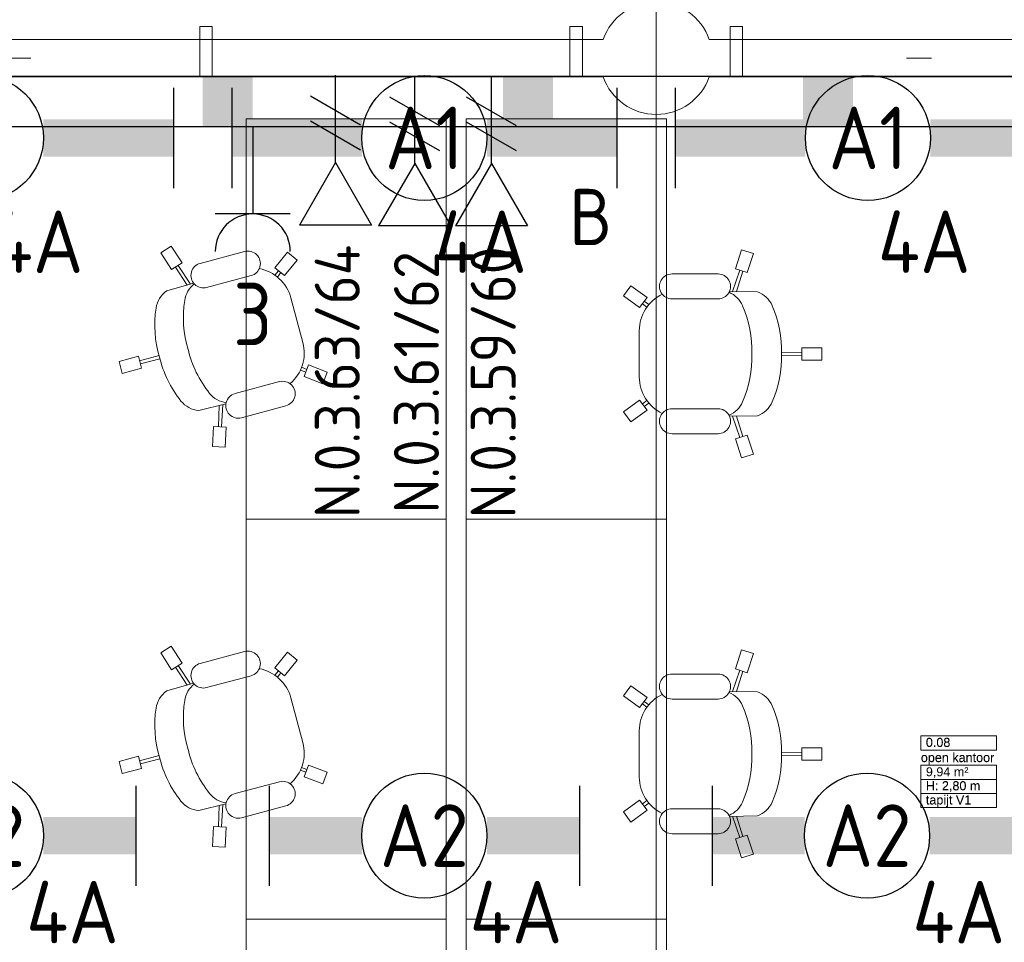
# Model space of a CAD drawing. Header units: millimetres. Extents: x -39149 to 267781, y -2340 to 58540.
# Tile 95 of 244: x 19067 to 23003, y 39364 to 43054. Entities that reach past the tile are written whole.
import ezdxf
from ezdxf.enums import TextEntityAlignment as Align

# ---------------------------------------------------------------- set-up
doc = ezdxf.new("R2010")
doc.units = ezdxf.units.MM
doc.header["$LTSCALE"] = 100
doc.header["$MEASUREMENT"] = 0
doc.linetypes.add('B0605', pattern=[141, 70, -35, 1, -35])
for name, color, linetype in [('00  Bestaand', 7, 'Continuous'), ('00  Bestaande kolommen', 7, 'Continuous'), ('82 Interieur', 7, 'Continuous'), ('A Stramien', 7, 'Continuous'), ('EL6131--_KG', 3, 'Continuous'), ('EL6222--_KRACHT_230', 3, 'Continuous'), ('EL6311--_LICHT_BINNEN', 3, 'Continuous'), ('EL6441--_DATACOM', 3, 'Continuous'), ('handhaven - AL$1A---_ALGEMEEN', 8, 'Continuous'), ('Z Ruimteoppervlak', 7, 'Continuous'), ('Z Ruimteoppervlak Zone label', 7, 'Continuous'), ('Z Ruimteoppervlak Zone tekst', 7, 'Continuous')]:
    doc.layers.add(name, color=color, linetype=linetype)
doc.styles.add('BURO-018', font='isocp.shx', dxfattribs={"height": 180})
doc.styles.add('BURO-025', font='isocp.shx', dxfattribs={"height": 250})
doc.styles.add('GENERATED_STYLE_1', font='arial.ttf')
doc.styles.add('GENERATED_STYLE_2', font='swiss.ttf')
doc.styles.add('GENERATED_STYLE_3', font='swiss.ttf', dxfattribs={"width": 0.96})
doc.styles.add('ISO25', font='ISO', dxfattribs={"height": 225})
doc.styles.get("Standard").update_dxf_attribs({"font": 'txt', "bigfont": 'BIGFONT.SHX'})

# ---------------------------------------------------------------- blocks, each defined once
blk = doc.blocks.new('open kantoor_0.08_8_7', base_point=(22820.6, 40047.7))
at = {"layer": 'Z Ruimteoppervlak Zone label', "color": 8, "linetype": 'Continuous', "lineweight": 0}
for p, q in [((22669.5, 40189.1), (22971.7, 40189.1)), ((22669.5, 40132.6), (22669.5, 40189.1)), ((22971.7, 40189.1), (22971.7, 40132.6)), ((22971.7, 40132.6), (22669.5, 40132.6)), ((22669.5, 40072.2), (22971.7, 40072.2)), ((22669.5, 40015.6), (22669.5, 40072.2)), ((22971.7, 40072.2), (22971.7, 40015.6)), ((22971.7, 40015.6), (22669.5, 40015.6)), ((22669.5, 40015.6), (22971.7, 40015.6)), ((22669.5, 39959.1), (22669.5, 40015.6)), ((22971.7, 40015.6), (22971.7, 39959.1)), ((22971.7, 39959.1), (22669.5, 39959.1)), ((22669.5, 39959.1), (22971.7, 39959.1)), ((22669.5, 39902.5), (22669.5, 39959.1)), ((22971.7, 39959.1), (22971.7, 39902.5)), ((22971.7, 39902.5), (22669.5, 39902.5))]:
    blk.add_line(p, q, dxfattribs=at)
at = {"linetype": 'Continuous', "lineweight": 0, "flags": 1}
for tag in ['ROOM_AREA', 'ROOM_PERIM', 'ROOM_WALLS_SURF', 'ROOM_DOORS_SURF', 'ROOM_WINDS_SURF', 'ROOM_BASELEV', 'ROOM_NET_AREA', 'ROOM_REDUCED_AREA', 'ROOM_CALC_AREA', 'ROOM_VOLUME']:
    blk.add_attdef(tag, text='', height=2000, dxfattribs=at).set_placement((22820.6, 39476.3), align=Align.BOTTOM_LEFT)
at = {"layer": 'Z Ruimteoppervlak Zone tekst', "color": 2, "lineweight": 0, "insert": (22689.5, 40064), "char_height": 36, "attachment_point": 1, "style": 'GENERATED_STYLE_1'}
blk.add_mtext('{9,94 m²}', dxfattribs=at)
at = {"layer": 'Z Ruimteoppervlak Zone tekst', "color": 2, "lineweight": 0}
for tag, style, p in [('ROOM_NUMBER', 'GENERATED_STYLE_1', (22689.5, 40134.2)), ('ROOM_NAME', 'GENERATED_STYLE_2', (22669.5, 40073.6)), ('ROOM_HEIGHT', 'GENERATED_STYLE_1', (22689.5, 39960.7)), ('BASEC', 'GENERATED_STYLE_1', (22689.5, 39904.2))]:
    blk.add_attdef(tag, text='', height=36, dxfattribs=dict(at, style=style)).set_placement(p, align=Align.BOTTOM_LEFT)
blk = doc.blocks.new('Slab_137_7', base_point=(19971.5, 39456.9))
at = {"layer": '82 Interieur', "color": 8, "linetype": 'Continuous', "lineweight": 0}
blk.add_lwpolyline([(19971.5, 39456.9), (19971.5, 37856.9), (20771.9, 37856.9), (20771.9, 39456.9)], close=True, dxfattribs=at)
blk = doc.blocks.new('Slab_138_7', base_point=(20851.5, 39456.9))
at = {"layer": '82 Interieur', "color": 8, "linetype": 'Continuous', "lineweight": 0}
blk.add_lwpolyline([(20851.5, 39456.9), (20851.5, 37856.9), (21651.9, 37856.9), (21651.9, 39456.9)], close=True, dxfattribs=at)
blk = doc.blocks.new('Slab_139_7', base_point=(19971.5, 41056.9))
at = {"layer": '82 Interieur', "color": 8, "linetype": 'Continuous', "lineweight": 0}
blk.add_lwpolyline([(19971.5, 41056.9), (19971.5, 39456.9), (20771.9, 39456.9), (20771.9, 41056.9)], close=True, dxfattribs=at)
blk = doc.blocks.new('Slab_140_7', base_point=(20851.5, 41056.9))
at = {"layer": '82 Interieur', "color": 8, "linetype": 'Continuous', "lineweight": 0}
blk.add_lwpolyline([(20851.5, 41056.9), (20851.5, 39456.9), (21651.9, 39456.9), (21651.9, 41056.9)], close=True, dxfattribs=at)
blk = doc.blocks.new('Slab_141_7', base_point=(19971.5, 42656.9))
at = {"layer": '82 Interieur', "color": 8, "linetype": 'Continuous', "lineweight": 0}
blk.add_lwpolyline([(19971.5, 42656.9), (19971.5, 41056.9), (20771.9, 41056.9), (20771.9, 42656.9)], close=True, dxfattribs=at)
blk = doc.blocks.new('Slab_142_7', base_point=(20851.5, 42656.9))
at = {"layer": '82 Interieur', "color": 8, "linetype": 'Continuous', "lineweight": 0}
blk.add_lwpolyline([(20851.5, 42656.9), (20851.5, 41056.9), (21651.9, 41056.9), (21651.9, 42656.9)], close=True, dxfattribs=at)
blk = doc.blocks.new('Wall_54_7', base_point=(68411.5, 42900))
at = {"layer": '00  Bestaand', "color": 8, "linetype": 'Continuous', "lineweight": 0}
for p, q in [((21399.3, 42975), (14623.6, 42975)), ((28599.3, 42975), (21823.6, 42975)), ((18061.5, 42825), (21399.3, 42825)), ((21823.6, 42825), (28599.3, 42825))]:
    blk.add_line(p, q, dxfattribs=at)
blk = doc.blocks.new('Wall_168_7', base_point=(21956.5, 42826.8))
at = {"layer": '00  Bestaand', "color": 8, "linetype": 'Continuous', "lineweight": 0}
for p, q in [((21956.5, 43026.8), (21906.5, 43026.8)), ((21906.5, 43026.8), (21906.5, 42826.8)), ((21956.5, 42826.8), (21956.5, 43026.8)), ((21906.5, 42826.8), (21956.5, 42826.8))]:
    blk.add_line(p, q, dxfattribs=at)
blk = doc.blocks.new('Wall_177_7', base_point=(21266.5, 42826.8))
at = {"layer": '00  Bestaand', "color": 8, "linetype": 'Continuous', "lineweight": 0}
for p, q in [((21316.5, 43026.8), (21266.5, 43026.8)), ((21266.5, 43026.8), (21266.5, 42826.8)), ((21316.5, 42826.8), (21316.5, 43026.8)), ((21266.5, 42826.8), (21316.5, 42826.8))]:
    blk.add_line(p, q, dxfattribs=at)
blk = doc.blocks.new('Wall_178_7', base_point=(19786.5, 42826.8))
at = {"layer": '00  Bestaand', "color": 8, "linetype": 'Continuous', "lineweight": 0}
for p, q in [((19836.5, 43026.8), (19786.5, 43026.8)), ((19786.5, 43026.8), (19786.5, 42826.8)), ((19836.5, 42826.8), (19836.5, 43026.8)), ((19786.5, 42826.8), (19836.5, 42826.8))]:
    blk.add_line(p, q, dxfattribs=at)
blk = doc.blocks.new('Kantoorstoel 01 14')
at = {"layer": '82 Interieur', "color": 8, "linetype": 'Continuous', "lineweight": 0}
for p, q in [((390, 790.1), (440, 790.1)), ((390, 710.1), (390, 790.1)), ((440, 710.1), (440, 790.1)), ((390, 710.1), (440, 710.1)), ((408, 629.3), (409, 710.1)), ((422, 629.3), (421, 710.1)), ((14.5, 516.6), (-0.7, 468.9)), ((90.7, 492.3), (14.5, 516.6)), ((167.7, 533), (165.7, 421.1)), ((663.2, 533), (665.2, 421.1)), ((740.2, 492.3), (816.4, 516.6)), ((816.4, 516.6), (831.5, 468.9)), ((90.7, 492.3), (75.5, 444.7)), ((166.2, 448.5), (84.8, 473.8)), ((664.7, 448.5), (746.1, 473.8)), ((740.2, 492.3), (755.3, 444.7)), ((75.5, 444.7), (-0.7, 468.9)), ((166, 433.5), (81.2, 462.3)), ((664.9, 433.5), (749.7, 462.3)), ((755.3, 444.7), (831.5, 468.9)), ((96, 191.4), (96, 375.2)), ((196, 191.4), (196, 375.2)), ((634.9, 191.4), (634.9, 375.2)), ((734.9, 191.4), (734.9, 375.2)), ((190, 91.2), (143, 26.5)), ((190, 91.2), (230.4, 61.8)), ((218.6, 98.7), (205.4, 80)), ((228.5, 91), (215.1, 73)), ((640.9, 91.2), (600.4, 61.8)), ((602.4, 91), (615.8, 73)), ((612.3, 98.7), (625.5, 80)), ((640.9, 91.2), (687.9, 26.5)), ((230.4, 61.8), (183.4, -2.9)), ((415.4, 60.4), (323, 60.4)), ((415.4, 60.4), (507.9, 60.4)), ((600.4, 61.8), (647.4, -2.9)), ((143, 26.5), (183.4, -2.9)), ((687.9, 26.5), (647.4, -2.9))]:
    blk.add_line(p, q, dxfattribs=at)
for centre, major_axis, start_param, end_param in [((401, 189.5), (0, -439.9), 3.107651, 3.558821), ((429.9, 189.5), (0, -439.9), 2.724365, 3.175535), ((264.1, 497.4), (0, -102.9), 3.554672, 4.359188), ((566.8, 497.4), (0, -102.9), 1.923998, 2.728514), ((401, 71.1), (0, -439.9), 3.107651, 3.558821), ((429.9, 71.1), (0, -439.9), 2.724365, 3.175535), ((264.1, 379), (0, -102.9), 3.554672, 4.309737), ((566.8, 379), (0, -102.9), 1.973448, 2.728514), ((146, 375.2), (0, -50), 1.570796, 4.712389), ((684.9, 375.2), (0, -50), 1.570796, 4.712389), ((146, 191.4), (0, -50), 4.712389, 7.853982), ((684.9, 191.4), (0, -50), 4.712389, 7.853982), ((323, 222.1), (0, -161.6), 5.158147, 6.283185), ((507.9, 222.1), (0, -161.6), 0, 1.125039)]:
    blk.add_ellipse(centre, major_axis=major_axis, ratio=0.999212, start_param=start_param, end_param=end_param, dxfattribs=at)
blk = doc.blocks.new('Kantoorstoel 01 14_2')
at = {"layer": '82 Interieur', "color": 8, "linetype": 'Continuous', "lineweight": 0}
for p, q in [((390, 790.1), (440, 790.1)), ((390, 710.1), (390, 790.1)), ((440, 710.1), (440, 790.1)), ((390, 710.1), (440, 710.1)), ((408, 629.3), (409, 710.1)), ((422, 629.3), (421, 710.1)), ((14.5, 516.6), (-0.7, 468.9)), ((90.7, 492.3), (14.5, 516.6)), ((167.7, 533), (165.7, 421.1)), ((663.2, 533), (665.2, 421.1)), ((740.2, 492.3), (816.4, 516.6)), ((816.4, 516.6), (831.5, 468.9)), ((90.7, 492.3), (75.5, 444.7)), ((166.2, 448.5), (84.8, 473.8)), ((664.7, 448.5), (746.1, 473.8)), ((740.2, 492.3), (755.3, 444.7)), ((75.5, 444.7), (-0.7, 468.9)), ((166, 433.5), (81.2, 462.3)), ((664.9, 433.5), (749.7, 462.3)), ((755.3, 444.7), (831.5, 468.9)), ((96, 191.4), (96, 375.2)), ((196, 191.4), (196, 375.2)), ((634.9, 191.4), (634.9, 375.2)), ((734.9, 191.4), (734.9, 375.2)), ((190, 91.2), (143, 26.5)), ((190, 91.2), (230.4, 61.8)), ((218.6, 98.7), (205.4, 80)), ((228.5, 91), (215.1, 73)), ((640.9, 91.2), (600.4, 61.8)), ((602.4, 91), (615.8, 73)), ((612.3, 98.7), (625.5, 80)), ((640.9, 91.2), (687.9, 26.5)), ((230.4, 61.8), (183.4, -2.9)), ((415.4, 60.4), (323, 60.4)), ((415.4, 60.4), (507.9, 60.4)), ((600.4, 61.8), (647.4, -2.9)), ((143, 26.5), (183.4, -2.9)), ((687.9, 26.5), (647.4, -2.9))]:
    blk.add_line(p, q, dxfattribs=at)
for centre, major_axis, start_param, end_param in [((401, 189.5), (0, -439.9), 3.107651, 3.558821), ((429.9, 189.5), (0, -439.9), 2.724365, 3.175535), ((264.1, 497.4), (0, -102.9), 3.554672, 4.359188), ((566.8, 497.4), (0, -102.9), 1.923998, 2.728514), ((401, 71.1), (0, -439.9), 3.107651, 3.558821), ((429.9, 71.1), (0, -439.9), 2.724365, 3.175535), ((264.1, 379), (0, -102.9), 3.554672, 4.309737), ((566.8, 379), (0, -102.9), 1.973448, 2.728514), ((146, 375.2), (0, -50), 1.570796, 4.712389), ((684.9, 375.2), (0, -50), 1.570796, 4.712389), ((146, 191.4), (0, -50), 4.712389, 7.853982), ((684.9, 191.4), (0, -50), 4.712389, 7.853982), ((323, 222.1), (0, -161.6), 5.158147, 6.283185), ((507.9, 222.1), (0, -161.6), 0, 1.125039)]:
    blk.add_ellipse(centre, major_axis=major_axis, ratio=0.999212, start_param=start_param, end_param=end_param, dxfattribs=at)
blk = doc.blocks.new('Column_4_7', base_point=(21611.5, 42900))
at = {"layer": '00  Bestaande kolommen', "color": 8, "linetype": 'Continuous', "lineweight": 0}
for start, end in [(19.4712, 160.5288), (199.4712, 340.5288)]:
    blk.add_arc((21611.5, 42900), 225, start, end, dxfattribs=at)
blk = doc.blocks.new('Standard grid marker')
at = {"layer": 'A Stramien', "color": 8, "linetype": 'B0605', "lineweight": 0}
blk.add_line((4000, 0), (72400, 0), dxfattribs=at)
at = {"layer": 'A Stramien', "color": 4, "lineweight": 0, "style": 'GENERATED_STYLE_3'}
blk.add_attdef('AC_MARKERTEXT_1', text='', height=100, dxfattribs=at).set_placement((-139.2, -80), align=Align.BOTTOM_LEFT)
blk = doc.blocks.new('Standard grid marker_14')
at = {"layer": 'A Stramien', "color": 8, "linetype": 'B0605', "lineweight": 0}
blk.add_line((4000, 0), (46394.8, 0), dxfattribs=at)
at = {"layer": 'A Stramien', "color": 4, "lineweight": 0, "style": 'GENERATED_STYLE_3'}
blk.add_attdef('AC_MARKERTEXT_1', text='', height=100, rotation=90, dxfattribs=at).set_placement((-20, -48.4), align=Align.BOTTOM_LEFT)
blk = doc.blocks.new('open kantoor_0.08_8_8', base_point=(22820.6, 40047.7))
at = {"layer": 'Z Ruimteoppervlak Zone label', "color": 8, "linetype": 'Continuous', "lineweight": 0}
for p, q in [((22669.5, 40189.1), (22971.7, 40189.1)), ((22669.5, 40132.6), (22669.5, 40189.1)), ((22971.7, 40189.1), (22971.7, 40132.6)), ((22971.7, 40132.6), (22669.5, 40132.6)), ((22669.5, 40072.2), (22971.7, 40072.2)), ((22669.5, 40015.6), (22669.5, 40072.2)), ((22971.7, 40072.2), (22971.7, 40015.6)), ((22971.7, 40015.6), (22669.5, 40015.6)), ((22669.5, 40015.6), (22971.7, 40015.6)), ((22669.5, 39959.1), (22669.5, 40015.6)), ((22971.7, 40015.6), (22971.7, 39959.1)), ((22971.7, 39959.1), (22669.5, 39959.1)), ((22669.5, 39959.1), (22971.7, 39959.1)), ((22669.5, 39902.5), (22669.5, 39959.1)), ((22971.7, 39959.1), (22971.7, 39902.5)), ((22971.7, 39902.5), (22669.5, 39902.5))]:
    blk.add_line(p, q, dxfattribs=at)
blk = doc.blocks.new('*U1848')
at = {"layer": 'handhaven - AL$1A---_ALGEMEEN', "color": 0, "linetype": 'Continuous'}
for p, q in [((-6.2, 2), (-6.2, -2)), ((6.2, 2), (6.2, -2))]:
    blk.add_line(p, q, dxfattribs=at)
blk.add_circle((0, 0), 2.5, dxfattribs=at)
for points in [[(-2.5, 0.75), (-6.2, 0.75), (-2.5, -0.75), (-6.2, -0.75)], [(2.5, 0.75), (6.2, 0.75), (2.5, -0.75), (6.2, -0.75)]]:
    blk.add_solid(points, dxfattribs=at)
at = {"layer": 'handhaven - AL$1A---_ALGEMEEN', "color": 0, "linetype": 'Continuous', "style": 'BURO-018'}
for tag, p in [('CIRCUIT', (0, 5)), ('PANEL', (0, 5)), ('SUBCIRCUIT', (4.5, 5)), ('LIGHTFIXTURECODE', (0, 0)), ('SWITCHCODE', (4.5, -3))]:
    blk.add_attdef(tag, text='', height=1.8, dxfattribs=at).set_placement(p, align=Align.MIDDLE)
blk = doc.blocks.new('*U1855')
at = {"layer": 'handhaven - AL$1A---_ALGEMEEN', "color": 0, "linetype": 'Continuous'}
for p, q in [((-6.2, 2), (-6.2, -2)), ((6.2, 2), (6.2, -2))]:
    blk.add_line(p, q, dxfattribs=at)
blk.add_circle((0, 0), 2.5, dxfattribs=at)
for points in [[(-2.5, 0.75), (-6.2, 0.75), (-2.5, -0.75), (-6.2, -0.75)], [(2.5, 0.75), (6.2, 0.75), (2.5, -0.75), (6.2, -0.75)]]:
    blk.add_solid(points, dxfattribs=at)
at = {"layer": 'handhaven - AL$1A---_ALGEMEEN', "color": 0, "linetype": 'Continuous', "style": 'BURO-018'}
for tag, p in [('CIRCUIT', (0, 5)), ('PANEL', (0, 5)), ('SUBCIRCUIT', (4.5, 5)), ('LIGHTFIXTURECODE', (0, 0)), ('SWITCHCODE', (4.5, -3))]:
    blk.add_attdef(tag, text='', height=1.8, dxfattribs=at).set_placement(p, align=Align.MIDDLE)
blk = doc.blocks.new('*U1856')
at = {"layer": 'handhaven - AL$1A---_ALGEMEEN', "color": 0, "linetype": 'Continuous'}
for p, q in [((-6.2, 2), (-6.2, -2)), ((6.2, 2), (6.2, -2))]:
    blk.add_line(p, q, dxfattribs=at)
blk.add_circle((0, 0), 2.5, dxfattribs=at)
for points in [[(-2.5, 0.75), (-6.2, 0.75), (-2.5, -0.75), (-6.2, -0.75)], [(2.5, 0.75), (6.2, 0.75), (2.5, -0.75), (6.2, -0.75)]]:
    blk.add_solid(points, dxfattribs=at)
at = {"layer": 'handhaven - AL$1A---_ALGEMEEN', "color": 0, "linetype": 'Continuous', "style": 'BURO-018'}
for tag, p in [('CIRCUIT', (0, 5)), ('PANEL', (0, 5)), ('SUBCIRCUIT', (4.5, 5)), ('LIGHTFIXTURECODE', (0, 0)), ('SWITCHCODE', (4.5, -3))]:
    blk.add_attdef(tag, text='', height=1.8, dxfattribs=at).set_placement(p, align=Align.MIDDLE)
blk = doc.blocks.new('*U1886')
at = {"color": 0}
for p, q in [((-7.7, 2), (-7.7, -2)), ((7.7, 2), (7.7, -2))]:
    blk.add_line(p, q, dxfattribs=at)
at = {"color": 0, "linetype": 'Continuous'}
blk.add_circle((0, 0), 2.5, dxfattribs=at)
at = {"color": 0}
for points in [[(-2.5, 0.75), (-7.7, 0.75), (-2.5, -0.75), (-7.7, -0.75)], [(2.5, 0.75), (7.7, 0.75), (2.5, -0.75), (7.7, -0.75)]]:
    blk.add_solid(points, dxfattribs=at)
at = {"color": 0, "linetype": 'Continuous', "style": 'BURO-018'}
for tag, p in [('PANEL', (0, 8)), ('CIRCUIT', (0, 5)), ('SUBCIRCUIT', (4.5, 5)), ('LIGHTFIXTURECODE', (0, 0)), ('SWITCHCODE', (4.5, -3))]:
    blk.add_attdef(tag, text='', height=1.8, dxfattribs=at).set_placement(p, align=Align.MIDDLE)
blk = doc.blocks.new('*U1887')
at = {"color": 0}
for p, q in [((-7.7, 2), (-7.7, -2)), ((7.7, 2), (7.7, -2))]:
    blk.add_line(p, q, dxfattribs=at)
at = {"color": 0, "linetype": 'Continuous'}
blk.add_circle((0, 0), 2.5, dxfattribs=at)
at = {"color": 0}
for points in [[(-2.5, 0.75), (-7.7, 0.75), (-2.5, -0.75), (-7.7, -0.75)], [(2.5, 0.75), (7.7, 0.75), (2.5, -0.75), (7.7, -0.75)]]:
    blk.add_solid(points, dxfattribs=at)
at = {"color": 0, "linetype": 'Continuous', "style": 'BURO-018'}
for tag, p in [('PANEL', (0, 8)), ('CIRCUIT', (0, 5)), ('SUBCIRCUIT', (4.5, 5)), ('LIGHTFIXTURECODE', (0, 0)), ('SWITCHCODE', (4.5, -3))]:
    blk.add_attdef(tag, text='', height=1.8, dxfattribs=at).set_placement(p, align=Align.MIDDLE)
blk = doc.blocks.new('*U1888')
at = {"color": 0}
for p, q in [((-7.7, 2), (-7.7, -2)), ((7.7, 2), (7.7, -2))]:
    blk.add_line(p, q, dxfattribs=at)
at = {"color": 0, "linetype": 'Continuous'}
blk.add_circle((0, 0), 2.5, dxfattribs=at)
at = {"color": 0}
for points in [[(-2.5, 0.75), (-7.7, 0.75), (-2.5, -0.75), (-7.7, -0.75)], [(2.5, 0.75), (7.7, 0.75), (2.5, -0.75), (7.7, -0.75)]]:
    blk.add_solid(points, dxfattribs=at)
at = {"color": 0, "linetype": 'Continuous', "style": 'BURO-018'}
for tag, p in [('PANEL', (0, 8)), ('CIRCUIT', (0, 5)), ('SUBCIRCUIT', (4.5, 5)), ('LIGHTFIXTURECODE', (0, 0)), ('SWITCHCODE', (4.5, -3))]:
    blk.add_attdef(tag, text='', height=1.8, dxfattribs=at).set_placement(p, align=Align.MIDDLE)
blk = doc.blocks.new('E00153')
at = {"color": 0, "linetype": 'Continuous'}
for p, q in [((-1.443, 7), (1.443, 7)), ((0, 4.5), (-1.443, 7)), ((0, 4.5), (1.443, 7)), ((0, 4.5), (0, 1)), ((-1, 4), (1, 2.845)), ((-1, 3), (1, 1.845))]:
    blk.add_line(p, q, dxfattribs=at)
at = {"color": 7, "style": 'BURO-018'}
for tag, p in [('COMMENT1', (-6, 12)), ('COMMENT2', (6, 12)), ('DATACOM1', (-6, 9)), ('DATACOM2', (6, 9))]:
    blk.add_attdef(tag, text='', height=1.8, dxfattribs=at).set_placement(p, align=Align.MIDDLE)
at = {"color": 0, "style": 'BURO-018'}
blk.add_attdef('TEXT1', text='', height=1.8, dxfattribs=at).set_placement((2.5, 6), align=Align.MIDDLE)
at = {"color": 0, "linetype": 'Continuous', "style": 'BURO-018', "flags": 1}
blk.add_attdef('ARTICLECODE', text='', height=1.8, dxfattribs=at).set_placement((0, 0), align=Align.MIDDLE)
blk = doc.blocks.new('111304')
at = {"color": 0, "linetype": 'Continuous'}
for p, q in [((-1.5, 4.5), (1.5, 4.5)), ((0, 1), (0, 4.5))]:
    blk.add_line(p, q, dxfattribs=at)
blk.add_arc((0, 6), 1.5, 180, 0, dxfattribs=at)
at = {"color": 0, "linetype": 'Continuous', "style": 'BURO-018'}
for tag, p in [('PANEL', (0, 11.5)), ('CIRCUIT', (0, 8.5)), ('SUBCIRCUIT', (4.5, 8.5))]:
    blk.add_attdef(tag, text='', height=1.8, dxfattribs=at).set_placement(p, align=Align.MIDDLE)
at = {"color": 0, "linetype": 'Continuous', "style": 'BURO-018', "flags": 1}
for tag, p in [('POWERCODE', (13, 8.5)), ('ARTICLECODE', (0, 0))]:
    blk.add_attdef(tag, text='', height=1.8, dxfattribs=at).set_placement(p, align=Align.MIDDLE)

msp = doc.modelspace()

# ---------------------------------------------------------------- linework, layer by layer
at = {"layer": 'EL6131--_KG'}
msp.add_lwpolyline([(210.5, 42826.8), (210.5, 42626.8), (68066.4, 42626.8), (68066.4, 42826.8)], close=True, dxfattribs=at)
for points in [[(19798.5, 42826.8), (19998.5, 42826.8), (19798.5, 42626.8), (19998.5, 42626.8)], [(20998.5, 42826.8), (21198.5, 42826.8), (20998.5, 42626.8), (21198.5, 42626.8)], [(22198.5, 42826.8), (22398.5, 42826.8), (22198.5, 42626.8), (22398.5, 42626.8)]]:
    msp.add_solid(points, dxfattribs=at)

# ---------------------------------------------------------------- block references
at = {"layer": '00  Bestaand', "color": 251, "lineweight": 0}
for name, p in [('Wall_178_7', (19786.5, 42826.8)), ('Wall_177_7', (21266.5, 42826.8)), ('Wall_168_7', (21956.5, 42826.8))]:
    msp.add_blockref(name, p, dxfattribs=at)
at = {"layer": '00  Bestaand', "color": 1, "lineweight": 0}
msp.add_blockref('Wall_54_7', (68411.5, 42900), dxfattribs=at)
at = {"layer": '00  Bestaande kolommen', "color": 3, "lineweight": 0}
msp.add_blockref('Column_4_7', (21611.5, 42900), dxfattribs=at)
at = {"layer": '82 Interieur', "color": 30, "linetype": 'Continuous', "lineweight": 0}
for name, p in [('Slab_141_7', (19971.5, 42656.9)), ('Slab_142_7', (20851.5, 42656.9)), ('Slab_139_7', (19971.5, 41056.9)), ('Slab_140_7', (20851.5, 41056.9)), ('Slab_137_7', (19971.5, 39456.9)), ('Slab_138_7', (20851.5, 39456.9))]:
    msp.add_blockref(name, p, dxfattribs=at)
at = {"layer": '82 Interieur', "color": 30, "linetype": 'Continuous', "lineweight": 0, "zscale": 1000, "rotation": 104.9746757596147}
for p in [(20340.6, 41466.3), (20340.6, 39866.3)]:
    msp.add_blockref('Kantoorstoel 01 14_2', p, dxfattribs=at)
at = {"layer": '82 Interieur', "color": 30, "linetype": 'Continuous', "lineweight": 0, "xscale": -1, "zscale": 1000, "rotation": 270}
for p in [(21483.4, 41302.1), (21483.4, 39702.1)]:
    msp.add_blockref('Kantoorstoel 01 14', p, dxfattribs=at)
at = {"layer": 'A Stramien', "color": 1, "linetype": 'Continuous', "lineweight": 0, "zscale": 1000, "rotation": 270}
msp.add_blockref('Standard grid marker_14', (21611.5, 48900), dxfattribs=at)
at = {"layer": 'A Stramien', "color": 1, "linetype": 'Continuous', "lineweight": 0, "zscale": 1000}
msp.add_blockref('Standard grid marker', (-5988.5, 42900), dxfattribs=at)
at = {"layer": 'EL6222--_KRACHT_230', "linetype": 'Continuous'}
ref = msp.add_blockref('111304', (19998.5, 42726.8), dxfattribs=dict(at, xscale=100, yscale=100, zscale=100, rotation=180))
ref.add_attrib('CIRCUIT', '3', dxfattribs={"layer": '0', "linetype": 'ByBlock', "height": 250, "style": 'BURO-025'}).set_placement((19998.5, 41876.8), align=Align.MIDDLE)
at = {"layer": 'EL6311--_LICHT_BINNEN', "linetype": 'Continuous'}
ref = msp.add_blockref('*U1888', (18911.1, 42580.7), dxfattribs=dict(at, xscale=100, yscale=100, zscale=100))
ref.add_attrib('LIGHTFIXTURECODE', 'A1', dxfattribs={"layer": '0', "linetype": 'ByBlock', "height": 250, "style": 'BURO-025'}).set_placement((18911.1, 42580.7), align=Align.MIDDLE)
ref.add_attrib('CIRCUIT', '4A', dxfattribs={"layer": '0', "linetype": 'ByBlock', "height": 250, "style": 'BURO-025'}).set_placement((19136, 42166), align=Align.MIDDLE)
ref = msp.add_blockref('*U1887', (20684.5, 42580.7), dxfattribs=dict(at, xscale=100, yscale=100, zscale=100))
ref.add_attrib('LIGHTFIXTURECODE', 'A1', dxfattribs={"layer": '0', "linetype": 'ByBlock', "height": 250, "style": 'BURO-025'}).set_placement((20684.5, 42580.7), align=Align.MIDDLE)
ref.add_attrib('CIRCUIT', '4A', dxfattribs={"layer": '0', "linetype": 'ByBlock', "height": 250, "style": 'BURO-025'}).set_placement((20909.4, 42166), align=Align.MIDDLE)
ref = msp.add_blockref('*U1886', (22457.8, 42580.7), dxfattribs=dict(at, xscale=100, yscale=100, zscale=100))
ref.add_attrib('LIGHTFIXTURECODE', 'A1', dxfattribs={"layer": '0', "linetype": 'ByBlock', "height": 250, "style": 'BURO-025'}).set_placement((22457.8, 42580.7), align=Align.MIDDLE)
ref.add_attrib('CIRCUIT', '4A', dxfattribs={"layer": '0', "linetype": 'ByBlock', "height": 250, "style": 'BURO-025'}).set_placement((22682.7, 42166), align=Align.MIDDLE)
ref = msp.add_blockref('*U1856', (18911.1, 39790.4), dxfattribs=dict(at, xscale=100, yscale=100, zscale=100))
ref.add_attrib('LIGHTFIXTURECODE', 'A2', dxfattribs={"layer": '0', "linetype": 'ByBlock', "height": 250, "style": 'BURO-025'}).set_placement((18911.1, 39790.4), align=Align.MIDDLE)
ref.add_attrib('CIRCUIT', '4A', dxfattribs={"layer": '0', "linetype": 'ByBlock', "height": 250, "style": 'BURO-025'}).set_placement((19277.5, 39484.9), align=Align.MIDDLE)
ref = msp.add_blockref('*U1855', (20684.5, 39790.4), dxfattribs=dict(at, xscale=100, yscale=100, zscale=100))
ref.add_attrib('LIGHTFIXTURECODE', 'A2', dxfattribs={"layer": '0', "linetype": 'ByBlock', "height": 250, "style": 'BURO-025'}).set_placement((20684.5, 39790.4), align=Align.MIDDLE)
ref.add_attrib('CIRCUIT', '4A', dxfattribs={"layer": '0', "linetype": 'ByBlock', "height": 250, "style": 'BURO-025'}).set_placement((21050.9, 39484.9), align=Align.MIDDLE)
ref = msp.add_blockref('*U1848', (22454.5, 39790.4), dxfattribs=dict(at, xscale=100, yscale=100, zscale=100))
ref.add_attrib('LIGHTFIXTURECODE', 'A2', dxfattribs={"layer": '0', "linetype": 'ByBlock', "height": 250, "style": 'BURO-025'}).set_placement((22454.5, 39790.4), align=Align.MIDDLE)
ref.add_attrib('CIRCUIT', '4A', dxfattribs={"layer": '0', "linetype": 'ByBlock', "height": 250, "style": 'BURO-025'}).set_placement((22820.9, 39484.9), align=Align.MIDDLE)
at = {"layer": 'EL6441--_DATACOM', "linetype": 'Continuous'}
ref = msp.add_blockref('E00153', (20329.4, 42932.6), dxfattribs=dict(at, xscale=100, yscale=100, zscale=100, rotation=180))
ref.add_attrib('DATACOM1', 'N.0.3.63/64', dxfattribs={"layer": '0', "color": 1, "linetype": 'ByBlock', "height": 180, "rotation": 90, "style": 'BURO-018'}).set_placement((20336.1, 41607), align=Align.MIDDLE)
ref = msp.add_blockref('E00153', (20645.9, 42928.8), dxfattribs=dict(at, xscale=100, yscale=100, zscale=100, rotation=180))
ref.add_attrib('DATACOM1', 'N.0.3.61/62', dxfattribs={"layer": '0', "color": 1, "linetype": 'ByBlock', "height": 180, "rotation": 90, "style": 'BURO-018'}).set_placement((20652.6, 41603.2), align=Align.MIDDLE)
ref = msp.add_blockref('E00153', (20952.7, 42928.8), dxfattribs=dict(at, xscale=100, yscale=100, zscale=100, rotation=180))
ref.add_attrib('DATACOM1', 'N.0.3.59/60', dxfattribs={"layer": '0', "color": 1, "linetype": 'ByBlock', "height": 180, "rotation": 90, "style": 'BURO-018'}).set_placement((20959.4, 41603.2), align=Align.MIDDLE)
at = {"layer": 'Z Ruimteoppervlak', "color": 2, "linetype": 'Continuous', "lineweight": 0}
ref = msp.add_blockref('open kantoor_0.08_8_7', (22820.6, 40047.7), dxfattribs=at)
ref.add_attrib('ROOM_NAME', 'open kantoor', dxfattribs={"layer": 'Z Ruimteoppervlak Zone tekst', "color": 2, "linetype": 'Continuous', "lineweight": 0, "height": 36, "style": 'GENERATED_STYLE_2'}).set_placement((22669.5, 40073.6), align=Align.BOTTOM_LEFT)
ref.add_attrib('ROOM_NUMBER', '0.08', dxfattribs={"layer": 'Z Ruimteoppervlak Zone tekst', "color": 2, "linetype": 'Continuous', "lineweight": 0, "height": 36, "style": 'GENERATED_STYLE_1'}).set_placement((22689.5, 40134.2), align=Align.BOTTOM_LEFT)
ref.add_attrib('ROOM_HEIGHT', 'H: 2,80 m', dxfattribs={"layer": 'Z Ruimteoppervlak Zone tekst', "color": 2, "linetype": 'Continuous', "lineweight": 0, "height": 36, "style": 'GENERATED_STYLE_1'}).set_placement((22689.5, 39960.7), align=Align.BOTTOM_LEFT)
ref.add_attrib('BASEC', 'tapijt V1', dxfattribs={"layer": 'Z Ruimteoppervlak Zone tekst', "color": 2, "linetype": 'Continuous', "lineweight": 0, "height": 36, "style": 'GENERATED_STYLE_1'}).set_placement((22689.5, 39904.2), align=Align.BOTTOM_LEFT)
ref = msp.add_blockref('open kantoor_0.08_8_8', (22820.6, 40047.7), dxfattribs=at)
ref.add_attrib('ROOM_NAME', 'open kantoor', (22669.5, 40085.6), dxfattribs={"layer": 'Z Ruimteoppervlak Zone tekst', "color": 2, "linetype": 'Continuous', "lineweight": 0, "height": 36, "style": 'GENERATED_STYLE_2'})
ref.add_attrib('ROOM_NUMBER', '0.08', (22689.5, 40146.1), dxfattribs={"layer": 'Z Ruimteoppervlak Zone tekst', "color": 2, "linetype": 'Continuous', "lineweight": 0, "height": 36, "style": 'GENERATED_STYLE_1'})
ref.add_attrib('ROOM_HEIGHT', 'H: 2,80 m', (22689.5, 39972.6), dxfattribs={"layer": 'Z Ruimteoppervlak Zone tekst', "color": 2, "linetype": 'Continuous', "lineweight": 0, "height": 36, "style": 'GENERATED_STYLE_1'})
ref.add_attrib('BASEC', 'tapijt V1', (22689.5, 39916), dxfattribs={"layer": 'Z Ruimteoppervlak Zone tekst', "color": 2, "linetype": 'Continuous', "lineweight": 0, "height": 36, "style": 'GENERATED_STYLE_1'})

# ---------------------------------------------------------------- texts
at = {"layer": 'EL6311--_LICHT_BINNEN', "style": 'ISO25'}
msp.add_text('B', height=225, dxfattribs=at).set_placement((21263.9, 42152.4))

doc.saveas('drawing.dxf')
